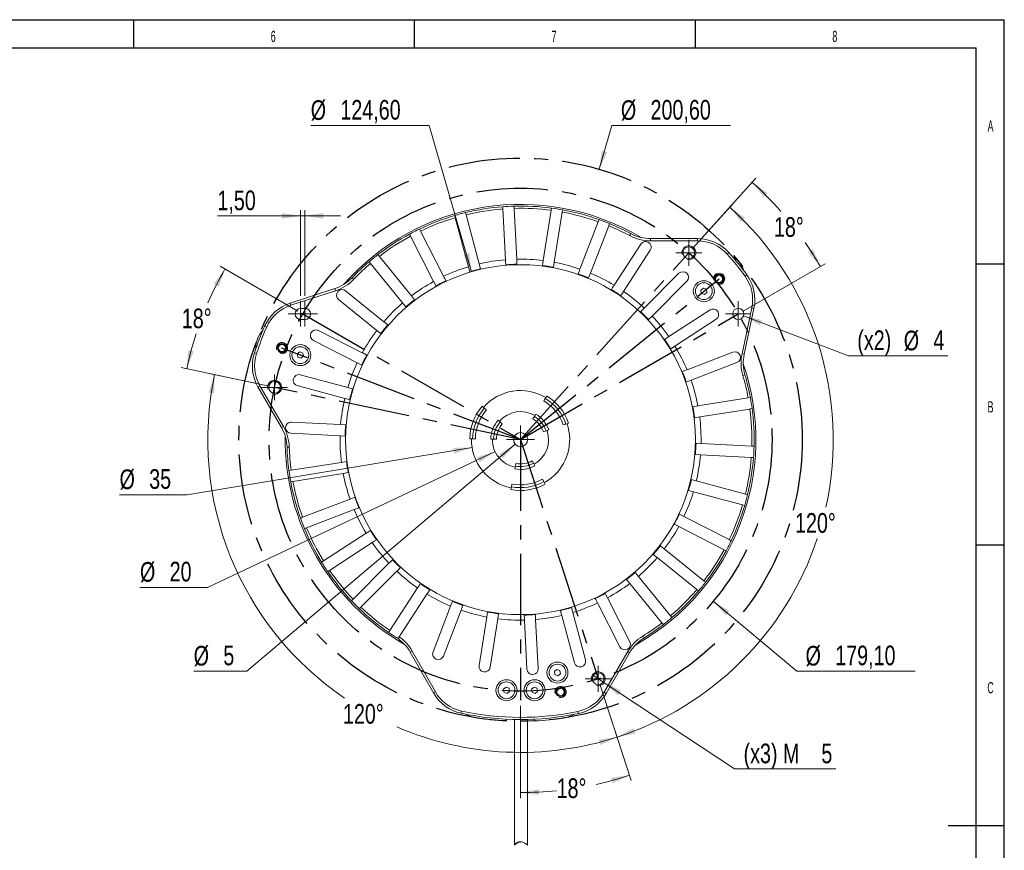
# Model space of a CAD drawing. Header units: millimetres. Extents: x 15 to 415, y 5 to 292.
# Tile 24 of 24: x 240 to 415, y 144 to 292. Entities that reach past the tile are written whole.
import ezdxf

# ---------------------------------------------------------------- set-up
doc = ezdxf.new("R2010")
doc.units = ezdxf.units.MM
doc.linetypes.add('CENTERX2', pattern=[20.32, 12.7, -2.54, 2.54, -2.54])
doc.layers.add('SLD-0', color=179, linetype='Continuous')
doc.styles.add('SLDTEXTSTYLE1', font='TXT', dxfattribs={"width": 0.75})
doc.styles.add('SLDTEXTSTYLE2', font='TXT', dxfattribs={"width": 0.589474})
doc.dimstyles.new('SLDDIMSTYLE0', dxfattribs={"dimtxt": 3.5, "dimasz": 3.302, "dimexe": 0, "dimexo": 0.0625, "dimgap": 0.875, "dimtad": 0, "dimtih": 1, "dimtoh": 1, "dimdec": 4, "dimlfac": 2, "dimzin": 12, "dimdsep": 46, "dimtxsty": 'SLDTEXTSTYLE1', "dimsah": 1, "dimcen": 0.09, "dimazin": 3, "dimtfac": 1, "dimtofl": 0, "dimtmove": 0, "dimatfit": 3, "dimfxl": 1, "dimfrac": 2, "dimtolj": 1, "dimtzin": 12, "dimarcsym": 0})
doc.dimstyles.new('SLDDIMSTYLE1', dxfattribs={"dimtxt": 3.5, "dimasz": 3.302, "dimexe": 0, "dimexo": 0.0625, "dimgap": 0.875, "dimtad": 0, "dimtih": 1, "dimtoh": 1, "dimlfac": 2, "dimrnd": 1e-09, "dimzin": 12, "dimdsep": 46, "dimtxsty": 'SLDTEXTSTYLE1', "dimsah": 1, "dimcen": 0, "dimadec": 0, "dimazin": 3, "dimtfac": 1, "dimtofl": 0, "dimtmove": 0, "dimatfit": 3, "dimfxl": 1, "dimfrac": 2, "dimtolj": 1, "dimtzin": 12, "dimarcsym": 0})
doc.dimstyles.new('SLDDIMSTYLE5', dxfattribs={"dimtxt": 3.5, "dimasz": 3.302, "dimexe": 0, "dimexo": 0.0625, "dimgap": 0.875, "dimtad": 1, "dimlfac": 2, "dimrnd": 1e-09, "dimzin": 12, "dimdsep": 46, "dimtxsty": 'SLDTEXTSTYLE1', "dimsah": 1, "dimcen": 0.09, "dimadec": 0, "dimazin": 3, "dimtfac": 1, "dimtmove": 0, "dimatfit": 0, "dimfxl": 1, "dimfrac": 2, "dimtolj": 1, "dimtzin": 12, "dimarcsym": 0})
doc.dimstyles.new('SLDDIMSTYLE6', dxfattribs={"dimtxt": 3.5, "dimasz": 3.302, "dimexe": 0, "dimexo": 0.0625, "dimgap": 0.875, "dimtad": 0, "dimtih": 1, "dimtoh": 1, "dimdec": 4, "dimlfac": 2, "dimzin": 12, "dimdsep": 46, "dimtxsty": 'SLDTEXTSTYLE1', "dimsah": 1, "dimcen": 0.09, "dimadec": 1, "dimazin": 3, "dimtfac": 1, "dimtdec": 1, "dimtofl": 0, "dimtmove": 0, "dimatfit": 3, "dimfxl": 1, "dimfrac": 2, "dimtolj": 1, "dimtzin": 12, "dimarcsym": 0})
doc.dimstyles.new('SLDDIMSTYLE7', dxfattribs={"dimtxt": 3.5, "dimasz": 3.302, "dimexe": 0, "dimexo": 0.0625, "dimgap": 0.875, "dimtad": 0, "dimtih": 1, "dimtoh": 1, "dimlfac": 2, "dimrnd": 1e-09, "dimzin": 12, "dimdsep": 46, "dimtxsty": 'SLDTEXTSTYLE1', "dimblk1": 'NONE', "dimsah": 1, "dimcen": 0, "dimadec": 0, "dimazin": 3, "dimtfac": 1, "dimtmove": 0, "dimatfit": 3, "dimldrblk": 'NONE', "dimfxl": 1, "dimfrac": 2, "dimtolj": 1, "dimtzin": 12, "dimarcsym": 0})

# ---------------------------------------------------------------- blocks, each defined once
blk = doc.blocks.new('_D_6')
at = {"color": 7, "linetype": 'Continuous', "lineweight": 0}
for p, q in [((363.24, 188.66), (378.11, 176.2)), ((378.11, 176.2), (399.2, 176.2))]:
    blk.add_line(p, q, dxfattribs=at)
blk.add_solid([(363.24, 188.66), (365.45, 186.15), (366.1, 186.93)], dxfattribs=at)
at = {"color": 7, "linetype": 'Continuous', "lineweight": 0, "char_height": 3.5, "attachment_point": 1, "style": 'SLDTEXTSTYLE1'}
for s, insert in [('%%c', (379.69, 180.71)), ('179,10', (384.97, 180.76))]:
    blk.add_mtext(s, dxfattribs=dict(at, insert=insert))
blk = doc.blocks.new('_D_7')
at = {"color": 7, "linetype": 'Continuous', "lineweight": 0}
for p, q in [((343.08, 173.9), (348.66, 156.71)), ((328.94, 170.06), (328.94, 153.59))]:
    blk.add_line(p, q, dxfattribs=at)
for start, end in [(282.3718, 287.9942), (270, 275.8684)]:
    blk.add_arc((328.94, 217.43), 62.84, start, end, dxfattribs=at)
for points in [[(348.35, 157.67), (345.04, 157.22), (345.33, 156.24)], [(328.94, 154.59), (332.25, 154.17), (332.22, 155.19)]]:
    blk.add_solid(points, dxfattribs=at)
at = {"color": 7, "linetype": 'Continuous', "lineweight": 0, "insert": (335.36, 157.12), "char_height": 3.5, "attachment_point": 1, "style": 'SLDTEXTSTYLE1'}
blk.add_mtext('18°', dxfattribs=at)
blk = doc.blocks.new('_D_8')
at = {"color": 7, "linetype": 'Continuous', "lineweight": 0}
for p, q in [((289.78, 243.07), (289.78, 258.28)), ((290.53, 243.07), (290.53, 258.28)), ((289.78, 257.28), (274.96, 257.28)), ((289.78, 257.28), (290.53, 257.28)), ((290.53, 257.28), (296.88, 257.28))]:
    blk.add_line(p, q, dxfattribs=at)
for points in [[(289.78, 257.28), (286.48, 257.79), (286.48, 256.77)], [(290.53, 257.28), (293.83, 256.77), (293.83, 257.79)]]:
    blk.add_solid(points, dxfattribs=at)
at = {"color": 7, "linetype": 'Continuous', "lineweight": 0, "insert": (274.96, 261.79), "char_height": 3.5, "attachment_point": 1, "style": 'SLDTEXTSTYLE1'}
blk.add_mtext('1,50', dxfattribs=at)
blk = doc.blocks.new('_D_9')
at = {"color": 7, "linetype": 'Continuous', "lineweight": 0}
for p, q in [((312.66, 273.36), (291.57, 273.36)), ((320.23, 247.34), (312.66, 273.36))]:
    blk.add_line(p, q, dxfattribs=at)
blk.add_solid([(320.23, 247.34), (319.8, 250.65), (318.82, 250.37)], dxfattribs=at)
at = {"color": 7, "linetype": 'Continuous', "lineweight": 0, "char_height": 3.5, "attachment_point": 1, "style": 'SLDTEXTSTYLE1'}
for s, insert in [('%%c', (291.57, 277.87)), ('124,60', (296.85, 277.92))]:
    blk.add_mtext(s, dxfattribs=dict(at, insert=insert))
blk = doc.blocks.new('_D_10')
at = {"color": 7, "linetype": 'Continuous', "lineweight": 0}
for p, q in [((342.95, 265.58), (345.21, 273.36)), ((345.21, 273.36), (366.3, 273.36))]:
    blk.add_line(p, q, dxfattribs=at)
blk.add_solid([(342.95, 265.58), (344.36, 268.61), (343.39, 268.9)], dxfattribs=at)
at = {"color": 7, "linetype": 'Continuous', "lineweight": 0, "char_height": 3.5, "attachment_point": 1, "style": 'SLDTEXTSTYLE1'}
for s, insert in [('%%c', (346.8, 277.87)), ('200,60', (352.08, 277.92))]:
    blk.add_mtext(s, dxfattribs=dict(at, insert=insert))
blk = doc.blocks.new('_D_11')
at = {"color": 7, "linetype": 'Continuous', "lineweight": 0}
for p, q in [((359.57, 251.45), (366.87, 259.56)), ((343.08, 173.9), (346.45, 163.52))]:
    blk.add_line(p, q, dxfattribs=at)
for start, end in [(347.5252, 47.9942), (287.9942, 341.592)]:
    blk.add_arc((328.94, 217.43), 55.69, start, end, dxfattribs=at)
for points in [[(366.2, 258.81), (368.24, 256.17), (368.94, 256.9)], [(346.14, 164.47), (349.42, 165.1), (349.08, 166.06)]]:
    blk.add_solid(points, dxfattribs=at)
at = {"color": 7, "linetype": 'Continuous', "lineweight": 0, "insert": (377.81, 204.36), "char_height": 3.5, "attachment_point": 1, "style": 'SLDTEXTSTYLE1'}
blk.add_mtext('120°', dxfattribs=at)
blk = doc.blocks.new('_D_12')
at = {"color": 7, "linetype": 'Continuous', "lineweight": 0}
for p, q in [((284.16, 226.95), (273.49, 229.23)), ((343.08, 173.9), (346.45, 163.52))]:
    blk.add_line(p, q, dxfattribs=at)
for start, end in [(167.9942, 235.7441), (246.7257, 287.9942)]:
    blk.add_arc((328.94, 217.43), 55.69, start, end, dxfattribs=at)
for points in [[(274.47, 229.02), (273.38, 225.86), (274.37, 225.68)], [(346.14, 164.47), (342.83, 164.03), (343.11, 163.05)]]:
    blk.add_solid(points, dxfattribs=at)
at = {"color": 7, "linetype": 'Continuous', "lineweight": 0, "insert": (297.31, 170.36), "char_height": 3.5, "attachment_point": 1, "style": 'SLDTEXTSTYLE1'}
blk.add_mtext('120°', dxfattribs=at)
blk = doc.blocks.new('_D_13')
at = {"color": 7, "linetype": 'Continuous', "lineweight": 0}
for p, q in [((289.29, 240.32), (275.44, 248.31)), ((284.16, 226.95), (268.52, 230.28))]:
    blk.add_line(p, q, dxfattribs=at)
for start, end in [(150.0058, 156.3341), (161.9422, 167.9942)]:
    blk.add_arc((328.94, 217.43), 60.77, start, end, dxfattribs=at)
for points in [[(276.3, 247.81), (274.28, 245.15), (275.18, 244.67)], [(269.49, 230.07), (270.76, 233.17), (269.77, 233.4)]]:
    blk.add_solid(points, dxfattribs=at)
at = {"color": 7, "linetype": 'Continuous', "lineweight": 0, "insert": (268.62, 240.78), "char_height": 3.5, "attachment_point": 1, "style": 'SLDTEXTSTYLE1'}
blk.add_mtext('18°', dxfattribs=at)
blk = doc.blocks.new('_D_14')
at = {"color": 7, "linetype": 'Continuous', "lineweight": 0}
for p, q in [((359.57, 251.45), (370.86, 263.99)), ((368.58, 240.33), (383.19, 248.76))]:
    blk.add_line(p, q, dxfattribs=at)
for start, end in [(41.2612, 47.9942), (30.0058, 34.7062)]:
    blk.add_arc((328.94, 217.43), 61.65, start, end, dxfattribs=at)
for points in [[(370.19, 263.24), (372.24, 260.6), (372.94, 261.34)], [(382.32, 248.26), (381.03, 251.34), (380.16, 250.81)]]:
    blk.add_solid(points, dxfattribs=at)
at = {"color": 7, "linetype": 'Continuous', "lineweight": 0, "insert": (374.06, 257.05), "char_height": 3.5, "attachment_point": 1, "style": 'SLDTEXTSTYLE1'}
blk.add_mtext('18°', dxfattribs=at)
blk = doc.blocks.new('_D_15')
at = {"color": 7, "linetype": 'Continuous', "lineweight": 0}
for p, q in [((368.65, 239.47), (387.32, 232.33)), ((387.32, 232.33), (405.04, 232.33))]:
    blk.add_line(p, q, dxfattribs=at)
blk.add_solid([(368.65, 239.47), (371.55, 237.81), (371.91, 238.76)], dxfattribs=at)
at = {"color": 7, "linetype": 'Continuous', "lineweight": 0, "char_height": 3.5, "attachment_point": 1, "style": 'SLDTEXTSTYLE1'}
for s, insert in [('(x2)', (388.9, 236.89)), ('%%c', (397.17, 236.84)), ('4', (402.45, 236.89))]:
    blk.add_mtext(s, dxfattribs=dict(at, insert=insert))
blk = doc.blocks.new('_D_16')
at = {"color": 7, "linetype": 'Continuous', "lineweight": 0}
for p, q in [((341.73, 175.54), (343.81, 174.16)), ((343.81, 174.16), (367.06, 158.8)), ((367.06, 158.8), (385.09, 158.8))]:
    blk.add_line(p, q, dxfattribs=at)
blk.add_solid([(343.81, 174.16), (346.29, 171.91), (346.85, 172.76)], dxfattribs=at)
at = {"color": 7, "linetype": 'Continuous', "lineweight": 0, "char_height": 3.5, "attachment_point": 1, "style": 'SLDTEXTSTYLE1'}
for s, insert in [('(x3) M', (368.65, 163.31)), ('5', (382.5, 163.31))]:
    blk.add_mtext(s, dxfattribs=dict(at, insert=insert))
blk = doc.blocks.new('_NONE')
blk = doc.blocks.new('_D_17')
at = {"color": 7, "linetype": 'Continuous', "lineweight": 0}
for p, q in [((320.3, 216.01), (269.57, 207.61)), ((269.57, 207.61), (257.53, 207.61))]:
    blk.add_line(p, q, dxfattribs=at)
blk.add_solid([(320.3, 216.01), (316.96, 215.97), (317.13, 214.97)], dxfattribs=at)
at = {"color": 7, "linetype": 'Continuous', "lineweight": 0, "char_height": 3.5, "attachment_point": 1, "style": 'SLDTEXTSTYLE1'}
for s, insert in [('%%c', (257.53, 212.13)), ('35', (262.81, 212.18))]:
    blk.add_mtext(s, dxfattribs=dict(at, insert=insert))
blk = doc.blocks.new('_D_18')
at = {"color": 7, "linetype": 'Continuous', "lineweight": 0}
for p, q in [((324.42, 215.3), (273.21, 191.12)), ((273.21, 191.12), (261.17, 191.12))]:
    blk.add_line(p, q, dxfattribs=at)
blk.add_solid([(324.42, 215.3), (321.21, 214.35), (321.65, 213.43)], dxfattribs=at)
at = {"color": 7, "linetype": 'Continuous', "lineweight": 0, "char_height": 3.5, "attachment_point": 1, "style": 'SLDTEXTSTYLE1'}
for s, insert in [('%%c', (261.17, 195.64)), ('20', (266.45, 195.69))]:
    blk.add_mtext(s, dxfattribs=dict(at, insert=insert))
blk = doc.blocks.new('_D_19')
at = {"color": 7, "linetype": 'Continuous', "lineweight": 0}
for p, q in [((327.98, 216.63), (280.18, 176.2)), ((280.18, 176.2), (270.73, 176.2))]:
    blk.add_line(p, q, dxfattribs=at)
blk.add_solid([(327.98, 216.63), (325.13, 214.88), (325.79, 214.11)], dxfattribs=at)
at = {"color": 7, "linetype": 'Continuous', "lineweight": 0, "char_height": 3.5, "attachment_point": 1, "style": 'SLDTEXTSTYLE1'}
for s, insert in [('%%c', (270.73, 180.71)), ('5', (276.01, 180.76))]:
    blk.add_mtext(s, dxfattribs=dict(at, insert=insert))
blk = doc.blocks.new('SW_CENTERMARKSYMBOL_11')
at = {"color": 0, "linetype": 'Continuous', "lineweight": 0}
for p, q in [((0, 1.25), (0, 2.3)), ((-1.25, 0), (-2.3, 0)), ((0, 0), (-1.25, 0)), ((0, 0), (0, 1.25)), ((0, 0), (0, -1.25)), ((0, 0), (1.25, 0)), ((1.25, 0), (2.3, 0)), ((0, -1.25), (0, -2.3))]:
    blk.add_line(p, q, dxfattribs=at)
blk = doc.blocks.new('SW_CENTERMARKSYMBOL_12')
at = {"color": 0, "linetype": 'Continuous', "lineweight": 0}
for p, q in [((0, 1.25), (0, 2.25)), ((-1.25, 0), (-2.25, 0)), ((0, 0), (-1.25, 0)), ((0, 0), (0, 1.25)), ((0, 0), (0, -1.25)), ((0, 0), (1.25, 0)), ((1.25, 0), (2.25, 0)), ((0, -1.25), (0, -2.25))]:
    blk.add_line(p, q, dxfattribs=at)
blk = doc.blocks.new('SW_CENTERMARKSYMBOL_13')
at = {"color": 0, "linetype": 'Continuous', "lineweight": 0}
for p, q in [((0, 1.25), (0, 2.5)), ((-1.25, 0), (-2.5, 0)), ((0, 0), (-1.25, 0)), ((0, 0), (0, 1.25)), ((0, 0), (0, -1.25)), ((0, 0), (1.25, 0)), ((1.25, 0), (2.5, 0)), ((0, -1.25), (0, -2.5))]:
    blk.add_line(p, q, dxfattribs=at)
blk = doc.blocks.new('SW_CENTERMARKSYMBOL_14')
at = {"color": 0, "linetype": 'Continuous', "lineweight": 0}
for p, q in [((0, 1.25), (0, 2.3)), ((-1.25, 0), (-2.3, 0)), ((0, 0), (-1.25, 0)), ((0, 0), (0, 1.25)), ((0, 0), (0, -1.25)), ((0, 0), (1.25, 0)), ((1.25, 0), (2.3, 0)), ((0, -1.25), (0, -2.3))]:
    blk.add_line(p, q, dxfattribs=at)
blk = doc.blocks.new('SW_CENTERMARKSYMBOL_15')
at = {"color": 0, "linetype": 'Continuous', "lineweight": 0}
for p, q in [((0, 1.25), (0, 2.25)), ((-1.25, 0), (-2.25, 0)), ((0, 0), (-1.25, 0)), ((0, 0), (0, 1.25)), ((0, 0), (0, -1.25)), ((0, 0), (1.25, 0)), ((1.25, 0), (2.25, 0)), ((0, -1.25), (0, -2.25))]:
    blk.add_line(p, q, dxfattribs=at)
blk = doc.blocks.new('SW_CENTERMARKSYMBOL_16')
at = {"color": 0, "linetype": 'Continuous', "lineweight": 0}
for p, q in [((0, 1.25), (0, 2.25)), ((-1.25, 0), (-2.25, 0)), ((0, 0), (-1.25, 0)), ((0, 0), (0, 1.25)), ((0, 0), (0, -1.25)), ((0, 0), (1.25, 0)), ((1.25, 0), (2.25, 0)), ((0, -1.25), (0, -2.25))]:
    blk.add_line(p, q, dxfattribs=at)
blk = doc.blocks.new('SW_CENTERMARKSYMBOL_17')
at = {"color": 0, "linetype": 'Continuous', "lineweight": 0}
for p, q in [((0, 1.25), (0, 2.3)), ((-1.25, 0), (-2.3, 0)), ((0, 0), (-1.25, 0)), ((0, 0), (0, 1.25)), ((0, 0), (0, -1.25)), ((0, 0), (1.25, 0)), ((1.25, 0), (2.3, 0)), ((0, -1.25), (0, -2.3))]:
    blk.add_line(p, q, dxfattribs=at)

msp = doc.modelspace()

# ---------------------------------------------------------------- linework, layer by layer
at = {"color": 7, "linetype": 'Continuous', "lineweight": 15}
for p, q in [((325.761776, 258.91179), (325.782716, 258.512221)), ((325.782716, 258.512221), (326.256536, 249.471208)), ((327.779975, 258.616892), (327.759035, 259.016461)), ((328.253794, 249.575882), (327.779975, 258.616892)), ((334.392465, 258.270344), (332.976198, 249.32839)), ((334.455056, 258.665537), (334.392465, 258.270344)), ((334.951576, 249.015521), (336.367841, 257.957478)), ((336.367841, 257.957478), (336.430434, 258.352669)), ((317.310824, 256.958741), (319.654019, 248.213812)), ((321.585871, 248.73145), (319.242675, 257.476379)), ((342.763781, 256.243689), (339.519326, 247.791596)), ((342.90717, 256.617231), (342.763781, 256.243689)), ((315.239226, 246.51913), (311.129061, 254.585784)), ((341.386487, 247.07486), (344.630942, 255.526953)), ((344.630942, 255.526953), (344.774331, 255.900495)), ((309.347047, 253.677804), (313.457212, 245.61115)), ((348.55575, 254.116418), (348.367106, 253.763694)), ((352.092792, 253.22999), (352.092791, 252.829989)), ((360.445854, 252.829991), (352.092791, 252.829989)), ((352.092792, 253.22999), (360.445852, 253.229988)), ((360.445852, 253.229988), (360.445854, 252.829991)), ((350.365272, 252.265939), (345.599954, 244.92799)), ((347.277296, 243.838713), (352.042616, 251.176663)), ((366.025942, 250.741238), (365.728338, 250.473972)), ((301.987643, 249.12375), (302.239445, 248.812799)), ((303.793738, 250.07144), (303.541935, 250.382391)), ((309.491237, 243.035614), (303.793738, 250.07144)), ((302.239445, 248.812799), (307.936945, 241.776973)), ((321.818926, 247.861681), (321.585871, 248.73145)), ((298.942613, 246.258468), (299.231018, 245.981303)), ((357.13916, 247.049562), (350.952329, 240.86273)), ((352.366542, 239.448517), (358.553373, 245.635347)), ((368.905122, 246.550971), (369.228423, 246.786504)), ((287.908372, 241.74118), (295.852606, 244.322419)), ((295.976214, 243.941995), (288.031978, 241.360758)), ((295.852606, 244.322419), (295.976214, 243.941995)), ((304.593118, 238.433148), (297.793481, 243.939384)), ((361.486765, 244.434838), (361.03808, 244.0715)), ((361.03808, 244.0715), (361.128397, 243.501257)), ((362.025769, 244.227935), (361.486765, 244.434838)), ((362.116085, 243.657693), (362.025769, 244.227935)), ((296.534839, 242.385095), (303.334478, 236.878855)), ((310.057907, 242.335835), (309.491237, 243.035614)), ((361.128397, 243.501257), (361.6674, 243.294355)), ((361.6674, 243.294355), (362.116085, 243.657693)), ((287.908372, 241.74118), (288.031978, 241.360758)), ((289.782636, 240.817064), (290.532634, 240.817139)), ((307.936945, 241.776973), (308.503615, 241.077194)), ((362.680473, 240.538802), (355.342526, 235.773483)), ((368.374665, 232.72355), (370.111365, 240.894078)), ((370.502622, 240.810912), (368.765925, 232.640386)), ((370.111365, 240.894078), (370.502622, 240.810912)), ((290.532836, 238.81714), (289.782836, 238.817063)), ((351.72983, 238.811804), (352.366542, 239.448517)), ((356.431803, 234.096142), (363.769752, 238.861462)), ((283.370458, 237.649894), (283.736088, 237.487673)), ((300.758942, 232.91288), (292.963081, 236.885069)), ((292.0551, 235.103056), (299.850962, 231.130868)), ((355.342526, 235.773483), (354.587347, 235.283064)), ((281.546799, 232.899099), (281.927059, 232.774999)), ((289.636258, 233.054835), (289.187572, 232.691496)), ((289.187572, 232.691496), (289.277888, 232.121257)), ((289.277888, 232.121257), (289.816891, 231.914352)), ((290.175259, 232.847933), (289.636258, 233.054835)), ((289.816891, 231.914352), (290.265577, 232.27769)), ((290.265577, 232.27769), (290.175259, 232.847933)), ((366.747035, 233.018217), (358.578672, 229.882675)), ((368.374665, 232.72355), (368.765925, 232.640386)), ((299.850962, 231.130868), (300.653268, 230.72207)), ((359.295407, 228.015514), (367.463769, 231.151054)), ((298.156283, 226.716071), (289.704913, 228.980608)), ((368.513352, 228.885152), (368.89759, 228.996337)), ((282.181522, 226.822225), (282.527931, 227.022225)), ((286.358051, 219.58826), (282.181522, 226.822225)), ((282.527931, 227.022225), (286.70446, 219.78826)), ((289.187276, 227.048756), (297.638642, 224.784221)), ((333.083009, 224.333337), (333.340527, 224.761921)), ((333.340527, 224.761921), (333.598047, 225.190504)), ((369.461288, 224.864029), (360.519333, 223.447763)), ((369.856479, 224.926621), (369.461288, 224.864029)), ((322.106831, 223.370474), (322.484185, 223.042445)), ((322.484185, 223.042445), (322.86154, 222.714416)), ((360.832202, 221.472386), (369.774157, 222.888653)), ((331.151616, 221.118959), (331.409135, 221.547543)), ((331.409135, 221.547543), (331.666654, 221.976126)), ((286.358051, 219.58826), (286.70446, 219.78826)), ((296.898883, 220.113556), (288.161374, 220.57147)), ((324.936992, 220.910253), (325.314346, 220.582223)), ((325.314346, 220.582223), (325.691701, 220.254194)), ((337.021136, 220.216748), (336.548376, 220.053964)), ((337.493895, 220.379532), (337.021136, 220.216748)), ((288.056702, 218.574209), (296.794212, 218.116297)), ((320.388254, 217.582358), (319.888331, 217.591084)), ((320.888178, 217.573632), (320.388254, 217.582358)), ((324.137683, 217.516912), (323.637759, 217.525638)), ((324.637606, 217.508185), (324.137683, 217.516912)), ((333.475441, 218.995867), (333.002682, 218.833083)), ((333.948201, 219.158651), (333.475441, 218.995867)), ((287.358905, 216.081878), (287.758694, 216.094869)), ((370.120704, 216.276163), (361.079693, 216.749983)), ((370.520272, 216.255224), (370.120704, 216.276163)), ((360.97502, 214.752723), (370.016031, 214.278904)), ((370.016031, 214.278904), (370.4156, 214.257964)), ((297.041701, 213.393894), (288.099745, 211.977626)), ((327.925664, 212.230516), (328.021069, 212.721329)), ((328.021069, 212.721329), (328.116473, 213.212143)), ((331.021633, 213.672275), (331.264038, 213.234965)), ((331.264038, 213.234965), (331.506443, 212.797656)), ((288.099745, 211.977626), (287.704556, 211.915037)), ((288.412616, 210.00225), (297.354572, 211.418518)), ((288.017424, 209.939658), (288.412616, 210.00225)), ((327.210131, 208.549414), (327.305535, 209.040228)), ((327.305535, 209.040228), (327.40094, 209.531041)), ((332.83967, 210.392452), (333.082074, 209.955142)), ((333.082074, 209.955142), (333.324479, 209.517832)), ((368.980191, 207.738862), (360.235261, 210.082059)), ((359.717623, 208.150208), (368.462553, 205.807012)), ((369.366674, 207.635305), (368.980191, 207.738862)), ((298.578497, 206.850765), (290.126402, 203.606311)), ((368.462553, 205.807012), (368.849037, 205.703454)), ((290.843139, 201.739151), (299.295233, 204.983605)), ((366.089597, 199.625248), (358.022943, 203.735414)), ((357.114961, 201.953401), (365.181616, 197.843235)), ((301.442102, 200.770139), (293.849264, 195.839292)), ((294.938543, 194.161952), (302.531378, 199.092796)), ((366.446103, 199.4436), (366.089597, 199.625248)), ((353.280786, 196.433133), (360.316613, 190.735632)), ((361.575253, 192.289925), (354.539426, 197.987425)), ((365.181616, 197.843235), (365.538122, 197.661587)), ((305.507361, 195.417763), (299.105628, 189.01603)), ((300.519841, 187.601816), (306.921577, 194.003551)), ((349.93696, 193.089307), (349.370289, 193.789087)), ((355.634459, 186.05348), (349.93696, 193.089307)), ((347.815996, 192.530446), (348.382667, 191.830666)), ((348.382667, 191.830666), (354.080167, 184.794839)), ((361.886202, 192.038123), (361.575253, 192.289925)), ((310.59661, 191.027567), (305.665765, 183.434732)), ((307.335724, 182.334087), (312.27395, 189.938289)), ((360.316613, 190.735632), (360.627562, 190.48383)), ((316.487418, 187.791421), (313.351875, 179.623057)), ((342.634677, 188.34715), (346.606868, 180.551289)), ((348.388881, 181.459268), (344.416691, 189.255131)), ((315.219038, 178.906322), (318.354578, 187.074684)), ((322.92233, 185.850759), (321.553605, 177.208979)), ((336.288034, 186.134831), (338.552569, 177.683463)), ((340.484422, 178.2011), (338.219884, 186.652469)), ((355.886262, 185.74253), (355.634459, 186.05348)), ((323.528983, 176.89611), (324.897706, 185.53789)), ((329.620109, 185.290398), (330.078023, 176.552889)), ((332.075281, 176.657561), (331.617369, 185.395071)), ((354.080167, 184.794839), (354.33197, 184.483889)), ((350.685058, 182.440856), (350.896204, 182.101126)), ((309.638416, 179.794113), (309.290836, 179.596157)), ((313.424712, 172.337733), (309.290836, 179.596157)), ((309.638416, 179.794113), (313.772295, 172.535691)), ((343.837072, 172.447207), (348.013602, 179.681172)), ((348.360013, 179.481171), (344.183483, 172.247206)), ((348.013602, 179.681172), (348.360013, 179.481171)), ((335.416882, 176.520473), (334.968196, 176.157134)), ((334.968196, 176.157134), (335.058514, 175.586891)), ((335.058514, 175.586891), (335.597516, 175.379988)), ((335.955885, 176.313568), (335.416882, 176.520473)), ((335.597516, 175.379988), (336.046202, 175.743327)), ((336.046202, 175.743327), (335.955885, 176.313568)), ((313.772295, 172.535691), (313.424712, 172.337733)), ((326.346635, 173.378382), (325.89795, 173.015045)), ((325.89795, 173.015045), (325.988266, 172.444802)), ((325.988266, 172.444802), (326.527271, 172.237899)), ((326.885639, 173.17148), (326.346635, 173.378382)), ((326.527271, 172.237899), (326.975956, 172.601236)), ((326.975956, 172.601236), (326.885639, 173.17148)), ((331.346636, 173.378383), (330.897949, 173.015043)), ((330.897949, 173.015043), (330.988267, 172.444803)), ((330.988267, 172.444803), (331.527269, 172.237897)), ((331.885637, 173.171479), (331.346636, 173.378383)), ((331.527269, 172.237897), (331.975957, 172.601237)), ((331.975957, 172.601237), (331.885637, 173.171479)), ((343.837072, 172.447207), (344.183483, 172.247206)), ((318.433833, 169.111436), (318.348875, 168.720564)), ((339.155459, 169.050449), (339.238114, 168.659085)), ((326.436953, 167.345493), (326.436953, 167.645868)), ((327.836951, 167.595277), (327.836954, 145.25813)), ((330.186953, 145.254404), (330.186953, 167.598816)), ((331.436951, 167.645867), (331.436951, 167.345491))]:
    msp.add_line(p, q, dxfattribs=at)
at = {"color": 7, "linetype": 'CENTERX2'}
for p, q in [((328.936952, 217.43314), (358.901154, 250.704989)), ((328.936952, 217.43314), (364.297093, 246.067218)), ((290.532736, 239.817139), (289.782736, 239.817063)), ((290.157736, 239.817101), (328.936952, 217.43314)), ((328.936952, 217.43314), (367.711639, 239.824946)), ((328.936952, 217.43314), (286.459043, 233.738882)), ((328.936952, 217.43314), (285.140585, 226.746975)), ((328.936952, 217.43314), (328.936952, 171.05814)), ((328.936952, 217.43314), (342.769118, 174.847456))]:
    msp.add_line(p, q, dxfattribs=at)
at = {"color": 7, "linetype": 'Continuous', "lineweight": 15, "flags": 128}
for points in [[(319.242675, 257.476379), (319.213802, 257.584135), (319.139117, 257.862863)], [(317.207265, 257.345224), (317.29398, 257.021601), (317.310824, 256.958741)], [(311.129061, 254.585784), (311.014507, 254.810607), (310.947411, 254.942292)], [(309.165399, 254.034309), (309.257228, 253.854085), (309.347047, 253.677804)], [(326.256536, 249.471208), (326.265475, 249.300634), (326.303662, 248.571995)], [(328.300921, 248.676666), (328.259619, 249.46473), (328.253794, 249.575882)], [(332.976198, 249.32839), (332.967861, 249.275755), (332.835337, 248.439028)], [(334.810715, 248.126159), (334.943237, 248.962885), (334.951576, 249.015521)], [(319.654019, 248.213812), (319.715404, 247.984722), (319.887074, 247.344043)], [(339.519326, 247.791596), (339.429936, 247.558724), (339.196636, 246.950955)], [(313.457212, 245.61115), (313.474323, 245.577569), (313.866009, 244.808843)], [(341.063795, 246.234219), (341.277674, 246.791393), (341.386487, 247.07486)], [(345.599954, 244.92799), (345.332051, 244.515458), (345.109534, 244.172812)], [(346.786876, 243.083534), (347.061633, 243.506622), (347.277296, 243.838713)], [(350.952329, 240.86273), (350.421741, 240.332142), (350.315616, 240.226017)], [(305.2929, 237.866476), (304.626844, 238.405837), (304.593118, 238.433148)], [(355.676624, 233.605723), (355.802495, 233.687464), (356.431803, 234.096142)], [(301.56125, 232.504083), (300.971847, 232.804399), (300.758942, 232.91288)], [(358.578672, 229.882675), (358.208999, 229.740771), (357.738031, 229.559984)], [(358.454767, 227.692822), (358.836189, 227.839237), (359.295407, 228.015514)], [(299.026049, 226.483019), (298.322032, 226.67166), (298.156283, 226.716071)], [(297.638642, 224.784221), (297.746916, 224.75521), (298.50841, 224.551166)], [(360.519333, 223.447763), (360.219437, 223.400263), (359.629971, 223.306901)], [(369.774157, 222.888653), (369.810478, 222.894406), (370.169348, 222.951244)], [(359.942841, 221.331526), (360.585834, 221.433365), (360.832202, 221.472386)], [(297.798097, 220.06643), (296.952103, 220.110769), (296.898883, 220.113556)], [(296.794212, 218.116297), (296.847431, 218.113509), (297.693426, 218.069171)], [(361.079693, 216.749983), (361.026472, 216.752772), (360.18048, 216.797109)], [(360.075807, 214.79985), (360.921801, 214.755513), (360.97502, 214.752723)], [(297.931065, 213.534754), (297.288072, 213.432915), (297.041701, 213.393894)], [(297.354572, 211.418518), (297.654467, 211.466016), (298.243934, 211.55938)], [(333.179036, 209.780218), (333.419712, 209.918663), (334.443506, 210.633113)], [(360.235261, 210.082059), (360.126988, 210.111071), (359.365494, 210.315113)], [(299.419137, 207.173457), (298.721358, 206.905605), (298.578497, 206.850765)], [(358.847857, 208.383261), (359.551873, 208.194621), (359.717623, 208.150208)], [(299.295233, 204.983605), (299.664906, 205.125509), (300.135873, 205.306297)], [(290.126402, 203.606311), (289.954184, 203.540203), (289.75286, 203.462921)], [(358.022943, 203.735414), (357.684244, 203.907989), (357.220636, 204.14421)], [(290.469597, 201.595761), (290.705233, 201.686213), (290.843139, 201.739151)], [(356.312656, 202.362195), (356.902058, 202.06188), (357.114961, 201.953401)], [(302.197281, 201.260558), (301.478663, 200.793881), (301.442102, 200.770139)], [(302.531378, 199.092796), (302.898666, 199.331316), (303.286557, 199.583215)], [(354.539426, 197.987425), (354.00054, 198.423806), (353.839647, 198.554095)], [(352.581005, 196.999804), (352.792147, 196.828825), (353.280786, 196.433133)], [(293.849264, 195.839292), (293.618624, 195.689513), (293.513698, 195.621373)], [(306.144074, 196.054475), (305.817032, 195.727434), (305.507361, 195.417763)], [(306.921577, 194.003551), (306.952402, 194.034376), (307.55829, 194.640263)], [(294.602977, 193.944033), (294.776847, 194.056945), (294.938543, 194.161952)], [(311.087029, 191.782747), (310.812272, 191.359658), (310.59661, 191.027567)], [(312.27395, 189.938289), (312.357293, 190.066627), (312.764369, 190.693468)], [(344.416691, 189.255131), (344.132104, 189.813664), (344.007896, 190.057437)], [(299.105628, 189.01603), (298.969298, 188.879699), (298.822703, 188.733105)], [(300.236916, 187.318891), (300.325382, 187.407357), (300.519841, 187.601816)], [(316.81011, 188.632062), (316.59623, 188.074887), (316.487418, 187.791421)], [(318.354578, 187.074684), (318.44397, 187.307556), (318.677269, 187.915325)], [(342.225884, 189.149455), (342.320306, 188.964141), (342.634677, 188.34715)], [(323.063191, 186.740121), (322.930666, 185.903396), (322.92233, 185.850759)], [(324.897706, 185.53789), (324.906043, 185.590528), (325.038566, 186.427252)], [(329.572983, 186.189613), (329.614283, 185.401552), (329.620109, 185.290398)], [(331.617369, 185.395071), (331.608429, 185.565646), (331.570243, 186.294285)], [(336.054979, 187.004598), (336.189877, 186.501149), (336.288034, 186.134831)], [(338.219884, 186.652469), (338.158501, 186.881557), (337.986832, 187.522235)], [(305.665765, 183.434732), (305.604491, 183.340378), (305.447845, 183.099165)], [(307.117689, 181.998342), (307.144405, 182.039482), (307.335724, 182.334087)], [(338.429064, 168.495196), (337.664164, 168.130732), (336.782141, 167.900571)], [(330.180649, 145.254405), (330.18387, 145.240878), (330.136073, 145.269791), (329.999849, 145.386099), (329.703661, 145.590891), (329.369989, 145.735489), (329.049054, 145.800939), (328.717938, 145.796524), (328.434818, 145.729655), (328.182274, 145.608216), (327.965844, 145.43375), (327.854547, 145.290717), (327.842104, 145.240542), (327.842104, 145.240542)]]:
    msp.add_lwpolyline(points, dxfattribs=at)
at = {"color": 7, "linetype": 'CENTERX2'}
for radius in [50.15, 44.775767]:
    msp.add_circle((328.936952, 217.43314), radius, dxfattribs=at)
at = {"color": 7, "linetype": 'Continuous', "lineweight": 15}
for centre, radius in [((358.901154, 250.704989), 1.05), ((328.936952, 217.43314), 31.15), ((361.577082, 243.864596), 1.875), ((364.297093, 246.067218), 0.825), ((364.297093, 246.067218), 0.78525), ((364.297093, 246.067218), 0.6282), ((361.577082, 243.864596), 1.5), ((367.711639, 239.824946), 1), ((286.459043, 233.738882), 0.825), ((286.459043, 233.738882), 0.78525), ((286.459043, 233.738882), 0.6282), ((289.726574, 232.484594), 1.875), ((289.726574, 232.484594), 1.5), ((285.140585, 226.746975), 1.05), ((328.936952, 217.43314), 1.25), ((335.5072, 175.95023), 1.875), ((335.5072, 175.95023), 1.5), ((342.769118, 174.847456), 1.05), ((326.436952, 172.80814), 1.875), ((326.436952, 172.80814), 1.5), ((331.436952, 172.80814), 1.875), ((331.436952, 172.80814), 1.5), ((336.05472, 172.493321), 0.825), ((336.05472, 172.493321), 0.78525), ((336.05472, 172.493321), 0.6282)]:
    msp.add_circle(centre, radius, dxfattribs=at)
for centre, radius, start, end in [((328.936952, 217.43314), 41.9, 59.20845105, 138.79154895), ((328.936952, 217.43314), 41.6, 103.62256493, 106.37743507), ((328.936952, 217.43314), 41.6, 94.37743507, 103.62256493), ((328.936952, 217.43314), 41.2, 94.39081084, 103.60918916), ((328.936952, 217.43314), 41.6, 91.62256493, 94.37743507), ((328.936952, 217.43314), 41.6, 82.37743507, 91.62256493), ((328.936952, 217.43314), 41.2, 82.39081084, 91.60918916), ((328.936952, 217.43314), 41.6, 79.62256493, 82.37743507), ((328.936952, 217.43314), 41.2, 70.39081084, 79.60918916), ((328.936952, 217.43314), 41.6, 70.37743507, 79.62256493), ((328.936952, 217.43314), 41.6, 106.37743507, 115.62256493), ((328.936952, 217.43314), 41.2, 106.39081084, 115.60918916), ((328.936952, 217.43314), 41.6, 67.62256493, 70.37743507), ((328.936952, 217.43314), 41.6, 115.62256493, 118.37743507), ((328.936952, 217.43314), 41.2, 61.86142488, 67.60918916), ((328.936952, 217.43314), 41.6, 61.86142488, 67.62256493), ((328.936952, 217.43314), 41.6, 118.37743507, 127.62256493), ((328.936952, 217.43314), 41.2, 118.39081084, 127.60918916), ((352.092791, 260.729989), 7.9, 241.86142488, 270), ((352.092791, 260.729989), 7.5, 241.86142488, 270), ((351.203944, 251.721301), 1, 57, 147), ((351.203944, 251.721301), 1, 327, 57), ((360.445853, 245.729989), 7.5, 41.92570744, 90), ((360.445853, 245.729989), 7.1, 41.92570744, 90), ((328.936952, 217.43314), 49.85, 36.07429256, 41.92570744), ((328.936952, 217.43314), 41.6, 130.37743507, 136.13857512), ((328.936952, 217.43314), 41.6, 127.62256493, 130.37743507), ((328.936952, 217.43314), 32.15, 94.78242682, 103.21757318), ((328.936952, 217.43314), 32.15, 82.78242682, 91.21757318), ((328.936952, 217.43314), 32.15, 70.78242682, 79.21757318), ((328.936952, 217.43314), 49.45, 36.07429256, 41.92570744), ((364.297093, 246.067218), 4.65, 17.29544207, 60.70455793), ((328.936952, 217.43314), 41.2, 130.39081084, 136.13857512), ((328.936952, 217.43314), 32.15, 106.78242682, 115.21757318), ((328.936952, 217.43314), 31.25, 103.166222, 106.833778), ((328.936952, 217.43314), 31.25, 91.166222, 94.833778), ((328.936952, 217.43314), 31.25, 79.166222, 82.833778), ((357.846266, 246.342454), 1, 45, 135), ((293.534979, 251.455343), 7.5, 288, 316.13857512), ((293.534979, 251.455343), 7.9, 288, 316.13857512), ((328.936952, 217.43314), 32.15, 118.78242682, 127.21757318), ((328.936952, 217.43314), 31.25, 115.166222, 118.833778), ((328.936952, 217.43314), 31.25, 67.166222, 70.833778), ((328.936952, 217.43314), 32.15, 58.78242682, 67.21757318), ((357.846266, 246.342454), 1, 315, 45), ((363.166516, 242.37025), 7.1, 348, 36.07429256), ((363.166516, 242.37025), 7.5, 348, 36.07429256), ((297.16416, 243.16224), 1, 141, 231), ((297.16416, 243.16224), 1, 51, 141), ((328.936952, 217.43314), 31.25, 55.166222, 58.833778), ((328.936952, 217.43314), 32.15, 46.78242682, 55.21757318), ((328.936952, 217.43314), 31.25, 127.166222, 130.833778), ((290.225999, 234.608257), 7.5, 108, 156.07429256), ((290.225999, 234.608257), 7.1, 108, 156.07429256), ((289.782736, 239.817063), 1, 90.00579523, 270.00579523), ((290.532736, 239.817139), 1, 270.00579523, 90.00579523), ((328.936952, 217.43314), 32.15, 130.78242682, 139.21757318), ((328.936952, 217.43314), 31.25, 43.166222, 46.833778), ((363.225113, 239.700132), 1, 33, 123), ((363.225113, 239.700132), 1, 303, 33), ((328.936952, 217.43314), 32.15, 34.78242682, 43.21757318), ((328.936952, 217.43314), 49.85, 156.07429256, 161.92570744), ((286.459043, 233.738882), 4.65, 137.29544207, 180.70455793), ((328.936952, 217.43314), 49.45, 156.07429256, 161.92570744), ((292.509091, 235.994062), 1, 63, 153), ((328.936952, 217.43314), 32.15, 142.78242682, 151.21757318), ((328.936952, 217.43314), 31.25, 139.166222, 142.833778), ((292.509091, 235.994062), 1, 153, 243), ((328.936952, 217.43314), 31.25, 31.166222, 34.833778), ((328.936952, 217.43314), 32.15, 22.78242682, 31.21757318), ((288.676712, 230.572224), 7.5, 161.92570744, 210), ((288.676712, 230.572224), 7.1, 161.92570744, 210), ((328.936952, 217.43314), 31.25, 151.166222, 154.833778), ((367.105402, 232.084635), 1, 21, 111), ((367.105402, 232.084635), 1, 291, 21), ((376.102031, 231.081047), 7.9, 168, 196.13857512), ((376.102031, 231.081047), 7.5, 168, 196.13857512), ((328.936952, 217.43314), 32.15, 154.78242682, 163.21757318), ((328.936952, 217.43314), 41.9, 299.20845105, 18.79154895), ((289.446094, 228.014684), 1, 165, 255), ((289.446094, 228.014684), 1, 75, 165), ((328.936952, 217.43314), 31.25, 19.166222, 22.833778), ((328.936952, 217.43314), 32.15, 10.78242682, 19.21757318), ((328.936952, 217.43314), 41.2, 10.39081084, 16.13857512), ((328.936952, 217.43314), 41.6, 10.37743507, 16.13857512), ((328.936952, 217.43314), 31.25, 163.166222, 166.833778), ((328.936952, 217.43314), 8.75, 59, 139), ((328.936952, 217.43314), 32.15, 166.78242682, 175.21757318), ((328.936952, 217.43314), 8.55, 19, 59), ((328.936952, 217.43314), 9.05, 19, 59), ((328.936952, 217.43314), 41.6, 7.62256493, 10.37743507), ((328.936952, 217.43314), 9.05, 139, 179), ((328.936952, 217.43314), 8.55, 139, 179), ((328.936952, 217.43314), 8.05, 139, 179), ((328.936952, 217.43314), 8.05, 19, 59), ((328.936952, 217.43314), 31.25, 7.166222, 10.833778), ((328.936952, 217.43314), 41.2, 358.39081084, 7.60918916), ((328.936952, 217.43314), 41.6, 358.37743507, 7.62256493), ((328.936952, 217.43314), 5, 59, 139), ((328.936952, 217.43314), 4.3, 19, 59), ((328.936952, 217.43314), 4.8, 19, 59), ((328.936952, 217.43314), 5.3, 19, 59), ((328.936952, 217.43314), 32.15, 358.78242682, 7.21757318), ((279.862862, 215.83826), 7.5, 1.86142488, 30), ((279.862862, 215.83826), 7.9, 1.86142488, 30), ((288.109038, 219.57284), 1, 177, 267), ((288.109038, 219.57284), 1, 87, 177), ((328.936952, 217.43314), 31.25, 175.166222, 178.833778), ((328.936952, 217.43314), 5.3, 139, 179), ((328.936952, 217.43314), 4.8, 139, 179), ((328.936952, 217.43314), 4.3, 139, 179), ((328.936952, 217.43314), 8.75, 309, 19), ((328.936952, 217.43314), 41.9, 179.20845105, 240.45429332), ((328.936952, 217.43314), 32.15, 178.78242682, 187.21757318), ((328.936952, 217.43314), 8.75, 179, 259), ((328.936952, 217.43314), 5, 179, 219), ((328.936952, 217.43314), 5, 299, 19), ((328.936952, 217.43314), 41.6, 181.86142488, 187.62256493), ((328.936952, 217.43314), 41.2, 181.86142488, 187.60918916), ((328.936952, 217.43314), 31.25, 355.166222, 358.833778), ((328.936952, 217.43314), 41.6, 355.62256493, 358.37743507), ((328.936952, 217.43314), 5, 219, 259), ((328.936952, 217.43314), 32.15, 346.78242682, 355.21757318), ((328.936952, 217.43314), 41.2, 346.39081084, 355.60918916), ((328.936952, 217.43314), 41.6, 346.37743507, 355.62256493), ((328.936952, 217.43314), 31.25, 187.166222, 190.833778), ((328.936952, 217.43314), 5.3, 259, 299), ((328.936952, 217.43314), 4.8, 259, 299), ((328.936952, 217.43314), 4.3, 259, 299), ((328.936952, 217.43314), 41.6, 187.62256493, 190.37743507), ((328.936952, 217.43314), 32.15, 190.78242682, 199.21757318), ((328.936952, 217.43314), 41.6, 190.37743507, 199.62256493), ((328.936952, 217.43314), 41.2, 190.39081084, 199.60918916), ((328.936952, 217.43314), 9.05, 259, 299), ((328.936952, 217.43314), 8.55, 259, 299), ((328.936952, 217.43314), 8.05, 259, 299), ((328.936952, 217.43314), 31.25, 343.166222, 346.833778), ((328.936952, 217.43314), 31.25, 199.166222, 202.833778), ((328.936952, 217.43314), 32.15, 334.78242682, 343.21757318), ((328.936952, 217.43314), 41.6, 343.62256493, 346.37743507), ((328.936952, 217.43314), 41.2, 334.39081084, 343.60918916), ((328.936952, 217.43314), 41.6, 334.37743507, 343.62256493), ((328.936952, 217.43314), 41.6, 199.62256493, 202.37743507), ((328.936952, 217.43314), 32.15, 202.78242682, 211.21757318), ((328.936952, 217.43314), 31.25, 331.166222, 334.833778), ((328.936952, 217.43314), 41.2, 202.39081084, 211.60918916), ((328.936952, 217.43314), 32.15, 322.78242682, 331.21757318), ((328.936952, 217.43314), 41.6, 202.37743507, 211.62256493), ((328.936952, 217.43314), 31.25, 211.166222, 214.833778), ((328.936952, 217.43314), 32.15, 214.78242682, 223.21757318), ((328.936952, 217.43314), 31.25, 319.166222, 322.833778), ((328.936952, 217.43314), 41.6, 331.62256493, 334.37743507), ((328.936952, 217.43314), 32.15, 310.78242682, 319.21757318), ((328.936952, 217.43314), 41.2, 322.39081084, 331.60918916), ((328.936952, 217.43314), 41.6, 322.37743507, 331.62256493), ((328.936952, 217.43314), 41.6, 211.62256493, 214.37743507), ((328.936952, 217.43314), 31.25, 223.166222, 226.833778), ((328.936952, 217.43314), 41.6, 214.37743507, 223.62256493), ((328.936952, 217.43314), 41.2, 214.39081084, 223.60918916), ((328.936952, 217.43314), 32.15, 226.78242682, 235.21757318), ((328.936952, 217.43314), 31.25, 307.166222, 310.833778), ((328.936952, 217.43314), 31.25, 235.166222, 238.833778), ((328.936952, 217.43314), 32.15, 298.78242682, 307.21757318), ((328.936952, 217.43314), 41.6, 319.62256493, 322.37743507), ((328.936952, 217.43314), 32.15, 238.78242682, 247.21757318), ((328.936952, 217.43314), 31.25, 295.166222, 298.833778), ((328.936952, 217.43314), 41.2, 310.39081084, 319.60918916), ((328.936952, 217.43314), 41.6, 310.37743507, 319.62256493), ((328.936952, 217.43314), 41.6, 223.62256493, 226.37743507), ((328.936952, 217.43314), 41.2, 226.39081084, 235.60918916), ((328.936952, 217.43314), 31.25, 247.166222, 250.833778), ((328.936952, 217.43314), 32.15, 286.78242682, 295.21757318), ((328.936952, 217.43314), 41.6, 226.37743507, 235.62256493), ((328.936952, 217.43314), 32.15, 250.78242682, 259.21757318), ((328.936952, 217.43314), 31.25, 259.166222, 262.833778), ((328.936952, 217.43314), 31.25, 271.166222, 274.833778), ((328.936952, 217.43314), 32.15, 274.78242682, 283.21757318), ((328.936952, 217.43314), 31.25, 283.166222, 286.833778), ((328.936952, 217.43314), 32.15, 262.78242682, 271.21757318), ((328.936952, 217.43314), 41.2, 301.86142488, 307.60918916), ((328.936952, 217.43314), 41.6, 301.86142488, 307.62256493), ((328.936952, 217.43314), 41.6, 307.62256493, 310.37743507), ((328.936952, 217.43314), 41.6, 235.62256493, 237.80131949), ((354.855204, 175.731171), 7.9, 121.86142488, 150), ((302.773684, 175.884453), 7.5, 54.60566647, 57.80131949), ((302.773684, 175.884453), 7.5, 29.66274437, 54.60566647), ((302.773684, 175.884453), 7.9, 29.66274437, 54.72696389), ((347.497874, 181.005279), 1, 297, 27), ((354.855204, 175.731171), 7.5, 121.86142488, 150), ((314.285457, 179.26469), 1, 159, 249), ((314.285457, 179.26469), 1, 249, 339), ((347.497874, 181.005279), 1, 207, 297), ((322.541294, 177.052545), 1, 171, 261), ((339.518496, 177.942282), 1, 195, 285), ((339.518496, 177.942282), 1, 285, 15), ((322.541294, 177.052545), 1, 261, 351), ((331.076652, 176.605226), 1, 183, 273), ((331.076652, 176.605226), 1, 273, 3), ((319.941864, 176.049437), 7.5, 209.66274437, 257.73703693), ((319.941864, 176.049437), 7.1, 209.66274437, 257.73703693), ((337.688292, 175.997207), 7.1, 281.92570744, 330), ((337.688292, 175.997207), 7.5, 281.92570744, 330), ((328.936952, 217.43314), 49.85, 257.73703693, 281.92570744), ((328.936952, 217.43314), 49.45, 257.73703693, 281.92570744), ((321.554783, 172.535996), 4.65, 238.95818644, 260.66274437), ((328.936952, 217.43314), 50.15, 260.66274437, 267.14259538), ((328.936952, 217.43314), 50.15, 272.85740462, 279)]:
    msp.add_arc(centre, radius, start, end, dxfattribs=at)
at = {"color": 7, "linetype": 'Continuous', "lineweight": 0}
for centre, radius in [((358.901154, 250.704989), 1.25), ((364.297093, 246.067218), 1), ((286.459043, 233.738882), 1), ((285.140585, 226.746975), 1.25), ((342.769118, 174.847456), 1.25), ((336.05472, 172.493321), 1)]:
    msp.add_arc(centre, radius, 255, 195, dxfattribs=at)
at = {"color": 7, "linetype": 'Continuous', "lineweight": 15}
for points, knots in [([(315.64802, 245.716826), (315.512073, 245.983733), (315.37589, 246.251103), (315.239462, 246.518668), (315.239226, 246.51913)], [0, 0, 0, 0, 0.9982713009, 1, 1, 1, 1]), ([(303.334478, 236.878855), (303.336113, 236.877531), (303.569416, 236.688624), (303.802654, 236.499743), (304.034257, 236.312186)], [0, 0, 0, 0, 0.0070116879, 1, 1, 1, 1]), ([(327.842104, 145.240542), (327.861112, 145.252377), (327.903509, 145.278772), (328.085576, 145.444048), (328.349014, 145.620064), (328.671459, 145.750414), (328.944509, 145.811613), (329.086417, 145.802564), (329.120637, 145.800381)], [0, 0, 0, 0, 0.1653606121, 0.3688133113, 0.5782846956, 0.7778293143, 0.9464266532, 1, 1, 1, 1])]:
    msp.add_open_spline(points, degree=3, knots=knots, dxfattribs=at)
at = {"layer": 'SLD-0', "color": 179, "linetype": 'Continuous'}
for p, q in [((15.078844, 292.21478), (415.078844, 292.21478)), ((260.078844, 287.21478), (260.078844, 292.21478)), ((310.078844, 287.21478), (310.078844, 292.21478)), ((360.078844, 287.21478), (360.078844, 292.21478)), ((415.078844, 5.21478), (415.078844, 292.21478)), ((20.078844, 287.21478), (410.078844, 287.21478)), ((410.078844, 10.21478), (410.078844, 287.21478)), ((410.078844, 248.71478), (415.078844, 248.71478)), ((410.078844, 198.71478), (415.078844, 198.71478)), ((405.078844, 148.71478), (415.078844, 148.71478))]:
    msp.add_line(p, q, dxfattribs=at)

# ---------------------------------------------------------------- block references
at = {"color": 7, "linetype": 'Continuous', "lineweight": 0}
for name, p in [('SW_CENTERMARKSYMBOL_17', (358.901154, 250.704989)), ('SW_CENTERMARKSYMBOL_15', (289.782736, 239.817063)), ('SW_CENTERMARKSYMBOL_16', (290.532736, 239.817139)), ('SW_CENTERMARKSYMBOL_12', (367.711639, 239.824946)), ('SW_CENTERMARKSYMBOL_14', (285.140585, 226.746975)), ('SW_CENTERMARKSYMBOL_13', (328.936952, 217.43314)), ('SW_CENTERMARKSYMBOL_11', (342.769118, 174.847456))]:
    msp.add_blockref(name, p, dxfattribs=at)

# ---------------------------------------------------------------- texts
at = {"layer": 'SLD-0', "char_height": 2, "attachment_point": 2, "style": 'SLDTEXTSTYLE2'}
for s, insert in [('6', (284.897399, 290.242742)), ('7', (334.897399, 290.242742)), ('8', (384.897399, 290.242742)), ('A', (412.628936, 274.270617)), ('B', (412.628936, 224.270617)), ('C', (412.628936, 174.270617))]:
    msp.add_mtext(s, dxfattribs=dict(at, insert=insert))

# ---------------------------------------------------------------- dimensions: what is measured, and where the dimension line sits
at = {"color": 7, "linetype": 'Continuous', "lineweight": 0}
for p1, p2, picture, middle in [((337.64252, 187.524352), (320.231385, 247.341928), '_D_9', (301.32039, 276.162715)), ((314.921408, 169.281432), (342.952497, 265.584848), '_D_10', (356.553514, 276.162715)), ((294.629435, 246.205759), (363.244469, 188.660521), '_D_6', (389.445539, 179.00064)), ((333.458387, 219.567766), (324.415517, 215.298514), '_D_18', (266.399144, 193.92954)), ((337.569668, 218.860975), (320.304236, 216.005306), '_D_17', (262.758405, 210.419027)), ((329.891367, 218.240353), (327.982537, 216.625927), '_D_19', (274.65982, 179.00064))]:
    dim = msp.add_diameter_dim_2p(p1=p1, p2=p2, dimstyle='SLDDIMSTYLE1', dxfattribs=at)
    dim.commit()
    dim.dimension.update_dxf_attribs({"geometry": picture, "text_midpoint": middle, "dimtype": 163})
for base, line1, line2, dimstyle, picture, middle in [((381.015635, 250.427183), ((358.901154, 250.704989), (328.936952, 217.43314)), ((367.711639, 239.824946), (328.936952, 217.43314)), 'SLDDIMSTYLE6', '_D_14', (377.577482, 255.313146)), ((368.172672, 177.913003), ((358.901154, 250.704989), (328.936952, 217.43314)), ((342.769118, 174.847456), (328.936952, 217.43314)), 'SLDDIMSTYLE0', '_D_11', (382.621404, 202.625623)), ((274.707096, 244.862351), ((328.936952, 217.43314), (285.140585, 226.746975)), ((290.157736, 239.817101), (328.936952, 217.43314)), 'SLDDIMSTYLE6', '_D_13', (272.139167, 239.049117)), ((277.25536, 196.689562), ((285.140585, 226.746975), (328.936952, 217.43314)), ((342.769118, 174.847456), (328.936952, 217.43314)), 'SLDDIMSTYLE0', '_D_12', (302.119829, 168.626124)), ((332.153709, 154.674711), ((328.936952, 171.05814), (328.936952, 217.43314)), ((342.769118, 174.847456), (328.936952, 217.43314)), 'SLDDIMSTYLE6', '_D_7', (338.881476, 155.384172))]:
    dim = msp.add_angular_dim_2l(base=base, line1=line1, line2=line2, dimstyle=dimstyle, dxfattribs=at)
    dim.commit()
    dim.dimension.update_dxf_attribs({"geometry": picture, "text_midpoint": middle, "dimtype": 162})
dim = msp.add_linear_dim(base=(290.532736, 257.282076), p1=(289.782736, 242.067063), p2=(290.532736, 242.067139), dimstyle='SLDDIMSTYLE5', dxfattribs=at)
dim.commit()
dim.dimension.update_dxf_attribs({"geometry": '_D_8', "text_midpoint": (279.490522, 257.282076), "dimtype": 160})
dim = msp.add_diameter_dim_2p(p1=(366.777584, 240.182074), p2=(368.645694, 239.467817), text='(x2)<>', dimstyle='SLDDIMSTYLE1', dxfattribs=at)
dim.commit()
dim.dimension.update_dxf_attribs({"geometry": '_D_15', "text_midpoint": (396.969401, 235.134523), "dimtype": 163})
dim = msp.add_diameter_dim_2p(p1=(341.726109, 175.536392), p2=(343.812127, 174.15852), text='(x3) M<>', dimstyle='SLDDIMSTYLE7', override={"dimpost": '<>'}, dxfattribs=at)
dim.commit()
dim.dimension.update_dxf_attribs({"geometry": '_D_16', "text_midpoint": (376.868876, 161.57837), "dimtype": 163})

doc.saveas('drawing.dxf')
